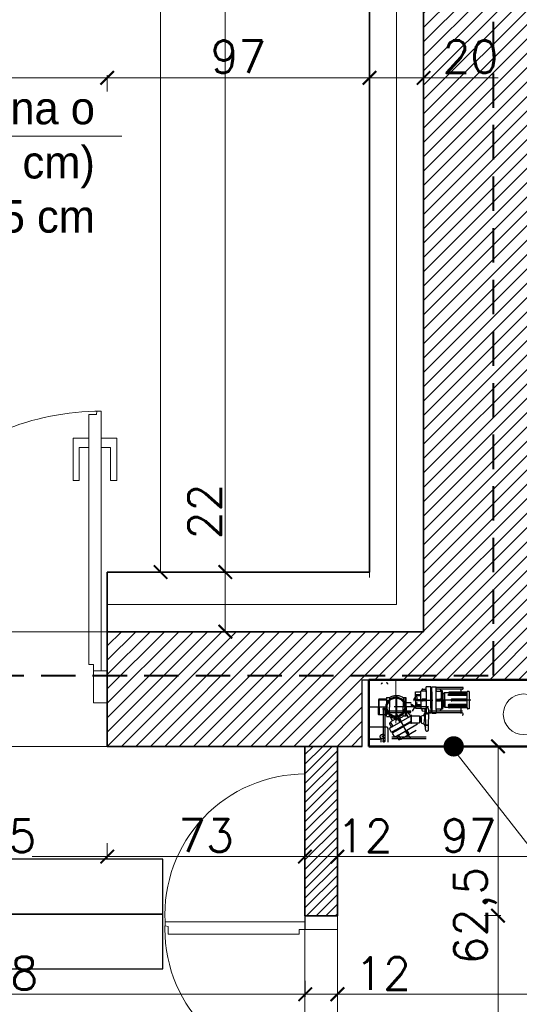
# Model space of a CAD drawing. Header units: millimetres. Extents: x -740 to 33545, y 5178 to 22494.
# Tile 184 of 256: x 10977 to 11162, y 10697 to 11060. Entities that reach past the tile are written whole.
import ezdxf
from ezdxf.lldxf.tags import DXFTag

# ---------------------------------------------------------------- set-up
doc = ezdxf.new("R2010")
doc.units = ezdxf.units.MM
doc.header["$MEASUREMENT"] = 0
doc.linetypes.add('ACAD_ISO10W100', pattern=[18, 12, -3, 0, -3])
doc.linetypes.add('DASHED', pattern=[19.05, 12.7, -6.35])
doc.layers.get('Defpoints').update_dxf_attribs({"color": 252})
for name, color, linetype, lineweight in [('_IS_POZA_ZAKRESEM', 2, 'DASHED', 40), ('A_istniejące ściany', 252, 'Continuous', 35), ('A_izolacja', 252, 'Continuous', 9), ('A_l.przerywana', 252, 'ICAD_ISO03W100', 9), ('A_okna wymieniane', 252, 'Continuous', 15), ('A_opisy', 252, 'Continuous', 15), ('A_ściany projektowane', 252, 'Continuous', 35), ('l.przekrojowa', 252, 'Continuous', 30), ('l.przerywana', 252, 'ICAD_ISO03W100', 5), ('l.wypełnien', 252, 'Continuous', 5), ('Nowe_820-G Rysunki Obrazki_Nr_pióra__23', 252, 'Continuous', 15), ('WYMIAROWA', 252, 'Continuous', 20), ('wymiarowanie', 252, 'Continuous', 9)]:
    doc.layers.add(name, color=color, linetype=linetype, lineweight=lineweight)
for name, color, linetype in [('osie', 252, 'ACAD_ISO10W100'), ('stolarka', 252, 'Continuous'), ('tabelki opis', 252, 'Continuous')]:
    doc.layers.add(name, color=color, linetype=linetype)
doc.styles.add('ROMANS', font='romans')
doc.styles.add('styl2', font='simplex.shx')
doc.linetypes.add('BATTING', pattern='A,0.00254,-2.54,[134,ltypeshp.shx,S=2.54,R=0,X=-2.54,Y=0],-5.08,[134,ltypeshp.shx,S=2.54,R=180,X=2.54,Y=0],-2.54', length=10.16254)
tags = doc.linetypes.add('ICAD_ISO03W100', pattern=[30, 12, -18]).pattern_tags.tags
tags[6:7] = [DXFTag(74, 4), DXFTag(75, 0), DXFTag(340, '0'), DXFTag(46, 1.0), DXFTag(50, 0.0), DXFTag(44, 0.0), DXFTag(45, 0.0)]
tags[4:5] = [DXFTag(74, 4), DXFTag(75, 0), DXFTag(340, '0'), DXFTag(46, 1.0), DXFTag(50, 0.0), DXFTag(44, 0.0), DXFTag(45, 0.0)]
doc.dimstyles.new('Skala 1-50', dxfattribs={"dimtxt": 12, "dimasz": 5, "dimexe": 1, "dimexo": 1, "dimgap": 1.5, "dimtad": 1, "dimdec": 1, "dimrnd": 0.5, "dimtxsty": 'styl2', "dimblk": 'ARCHTICK', "dimcen": 5, "dimadec": 0, "dimazin": 0, "dimtfac": 1, "dimtdec": 1, "dimtmove": 1, "dimatfit": 3, "dimldrblk": 'ARCHTICK', "dimfxl": 0, "dimlwd": -1, "dimlwe": -1, "dimarcsym": 0})

# ---------------------------------------------------------------- blocks, each defined once
blk = doc.blocks.new('_ArchTick')
at = {"color": 0, "linetype": 'ByBlock', "const_width": 0.15}
blk.add_lwpolyline([(-0.5, -0.5), (0.5, 0.5)], dxfattribs=at)
blk = doc.blocks.new('*D2109')
at = {"layer": 'Defpoints', "color": 0}
for p in [(11126.25, 11374.5), (11053.02, 10856.32), (11075.36, 10856.32)]:
    blk.add_point(p, dxfattribs=at)
at = {"layer": 'wymiarowanie', "color": 0}
for p, q in [((11058.02, 11374.5), (11052.02, 11374.5)), ((11053.02, 11374.5), (11053.02, 10856.32)), ((11058.02, 10856.32), (11052.02, 10856.32))]:
    blk.add_line(p, q, dxfattribs=at)
at = {"layer": 'wymiarowanie', "color": 0, "xscale": 5, "yscale": 5, "zscale": 5}
for p, rotation in [((11053.02, 11374.5), 90), ((11053.02, 10856.32), 270)]:
    blk.add_blockref('_ArchTick', p, dxfattribs=dict(at, rotation=rotation))
at = {"layer": 'wymiarowanie', "color": 0, "insert": (11045.22, 11115.41), "char_height": 12, "attachment_point": 5, "rotation": 90, "style": 'styl2'}
blk.add_mtext('518', dxfattribs=at)
blk = doc.blocks.new('*D2110')
at = {"layer": 'Defpoints', "color": 0}
for p in [(11075.36, 10856.32), (11053.02, 10834.32), (11076.79, 10834.32)]:
    blk.add_point(p, dxfattribs=at)
at = {"layer": 'wymiarowanie', "color": 0}
for p, q in [((11053.02, 10856.32), (11053.02, 10888.9)), ((11058.02, 10856.32), (11052.02, 10856.32)), ((11053.02, 10856.32), (11053.02, 10834.32)), ((11058.02, 10834.32), (11052.02, 10834.32))]:
    blk.add_line(p, q, dxfattribs=at)
at = {"layer": 'wymiarowanie', "color": 0, "xscale": 5, "yscale": 5, "zscale": 5}
for p, rotation in [((11053.02, 10856.32), 90), ((11053.02, 10834.32), 270)]:
    blk.add_blockref('_ArchTick', p, dxfattribs=dict(at, rotation=rotation))
at = {"layer": 'wymiarowanie', "color": 0, "insert": (11045.37, 10878.7), "char_height": 12, "attachment_point": 5, "rotation": 90, "style": 'styl2'}
blk.add_mtext('22', dxfattribs=at)
blk = doc.blocks.new('*D2111')
at = {"layer": 'Defpoints', "color": 0}
for p in [(11029.13, 11394.5), (11075.36, 11394.5), (11075.36, 10856.32)]:
    blk.add_point(p, dxfattribs=at)
at = {"layer": 'wymiarowanie', "color": 0}
for p, q in [((11034.13, 11394.5), (11028.13, 11394.5)), ((11029.13, 10856.32), (11029.13, 11394.5)), ((11034.13, 10856.32), (11028.13, 10856.32))]:
    blk.add_line(p, q, dxfattribs=at)
at = {"layer": 'wymiarowanie', "color": 0, "xscale": 5, "yscale": 5, "zscale": 5}
for p, rotation in [((11029.13, 11394.5), 90), ((11029.13, 10856.32), 270)]:
    blk.add_blockref('_ArchTick', p, dxfattribs=dict(at, rotation=rotation))
at = {"layer": 'wymiarowanie', "color": 0, "insert": (11021.33, 11125.41), "char_height": 12, "attachment_point": 5, "rotation": 90, "style": 'styl2'}
blk.add_mtext('538', dxfattribs=at)
blk = doc.blocks.new('*D2121')
at = {"layer": 'Defpoints', "color": 0}
for p in [(11009.41, 11038.75), (10854.47, 10856.32), (11009.41, 10856.32)]:
    blk.add_point(p, dxfattribs=at)
at = {"layer": 'wymiarowanie', "color": 0}
for p, q in [((10854.47, 11033.75), (10854.47, 11039.75)), ((10854.47, 11038.75), (11009.41, 11038.75)), ((11009.41, 11033.75), (11009.41, 11039.75))]:
    blk.add_line(p, q, dxfattribs=at)
at = {"layer": 'wymiarowanie', "color": 0, "xscale": 5, "yscale": 5, "zscale": 5, "rotation": 180}
blk.add_blockref('_ArchTick', (10854.47, 11038.75), dxfattribs=at)
at = {"layer": 'wymiarowanie', "color": 0, "xscale": 5, "yscale": 5, "zscale": 5}
blk.add_blockref('_ArchTick', (11009.41, 11038.75), dxfattribs=at)
at = {"layer": 'wymiarowanie', "color": 0, "insert": (10931.94, 11046.4), "char_height": 12, "attachment_point": 5, "style": 'styl2'}
blk.add_mtext('155', dxfattribs=at)
blk = doc.blocks.new('*D2122')
at = {"layer": 'Defpoints', "color": 0}
for p in [(11106.25, 11038.75), (11009.41, 10856.32), (11106.25, 10856.32)]:
    blk.add_point(p, dxfattribs=at)
at = {"layer": 'wymiarowanie', "color": 0}
for p, q in [((11009.41, 11033.75), (11009.41, 11039.75)), ((11009.41, 11038.75), (11106.25, 11038.75)), ((11106.25, 11033.75), (11106.25, 11039.75))]:
    blk.add_line(p, q, dxfattribs=at)
at = {"layer": 'wymiarowanie', "color": 0, "xscale": 5, "yscale": 5, "zscale": 5, "rotation": 180}
blk.add_blockref('_ArchTick', (11009.41, 11038.75), dxfattribs=at)
at = {"layer": 'wymiarowanie', "color": 0, "xscale": 5, "yscale": 5, "zscale": 5}
blk.add_blockref('_ArchTick', (11106.25, 11038.75), dxfattribs=at)
at = {"layer": 'wymiarowanie', "color": 0, "insert": (11057.83, 11046.55), "char_height": 12, "attachment_point": 5, "style": 'styl2'}
blk.add_mtext('97', dxfattribs=at)
blk = doc.blocks.new('*D2123')
at = {"layer": 'Defpoints', "color": 0}
for p in [(11126.25, 11038.75), (11126.25, 11020.89), (11106.25, 10856.32)]:
    blk.add_point(p, dxfattribs=at)
at = {"layer": 'wymiarowanie', "color": 0}
for p, q in [((11106.25, 11033.75), (11106.25, 11039.75)), ((11106.25, 11038.75), (11126.25, 11038.75)), ((11126.25, 11033.75), (11126.25, 11039.75)), ((11126.25, 11038.75), (11153.77, 11038.75))]:
    blk.add_line(p, q, dxfattribs=at)
at = {"layer": 'wymiarowanie', "color": 0, "xscale": 5, "yscale": 5, "zscale": 5, "rotation": 180}
blk.add_blockref('_ArchTick', (11106.25, 11038.75), dxfattribs=at)
at = {"layer": 'wymiarowanie', "color": 0, "xscale": 5, "yscale": 5, "zscale": 5}
blk.add_blockref('_ArchTick', (11126.25, 11038.75), dxfattribs=at)
at = {"layer": 'wymiarowanie', "color": 0, "insert": (11143.54, 11046.55), "char_height": 12, "attachment_point": 5, "style": 'styl2'}
blk.add_mtext('20', dxfattribs=at)
blk = doc.blocks.new('*D2240')
at = {"layer": 'Defpoints', "color": 0}
for p in [(10854.47, 10724.01), (11082.53, 10714.16), (11082.53, 10700.5)]:
    blk.add_point(p, dxfattribs=at)
at = {"layer": 'wymiarowanie', "color": 0}
for p, q in [((10854.47, 10705.5), (10854.47, 10699.5)), ((11082.53, 10705.5), (11082.53, 10699.5)), ((10854.47, 10700.5), (11082.53, 10700.5))]:
    blk.add_line(p, q, dxfattribs=at)
at = {"layer": 'wymiarowanie', "color": 0, "xscale": 5, "yscale": 5, "zscale": 5, "rotation": 180}
blk.add_blockref('_ArchTick', (10854.47, 10700.5), dxfattribs=at)
at = {"layer": 'wymiarowanie', "color": 0, "xscale": 5, "yscale": 5, "zscale": 5}
blk.add_blockref('_ArchTick', (11082.53, 10700.5), dxfattribs=at)
at = {"layer": 'wymiarowanie', "color": 0, "insert": (10968.5, 10708.3), "char_height": 12, "attachment_point": 5, "style": 'styl2'}
blk.add_mtext('228', dxfattribs=at)
blk = doc.blocks.new('*D2241')
at = {"layer": 'Defpoints', "color": 0}
for p in [(11094.39, 10718.05), (11082.53, 10714.16), (11094.39, 10700.5)]:
    blk.add_point(p, dxfattribs=at)
at = {"layer": 'wymiarowanie', "color": 0}
for p, q in [((11082.53, 10705.5), (11082.53, 10699.5)), ((11094.39, 10705.5), (11094.39, 10699.5)), ((11082.53, 10700.5), (11094.39, 10700.5)), ((11094.39, 10700.5), (11120.52, 10700.5))]:
    blk.add_line(p, q, dxfattribs=at)
at = {"layer": 'wymiarowanie', "color": 0, "xscale": 5, "yscale": 5, "zscale": 5, "rotation": 180}
blk.add_blockref('_ArchTick', (11082.53, 10700.5), dxfattribs=at)
at = {"layer": 'wymiarowanie', "color": 0, "xscale": 5, "yscale": 5, "zscale": 5}
blk.add_blockref('_ArchTick', (11094.39, 10700.5), dxfattribs=at)
at = {"layer": 'wymiarowanie', "color": 0, "insert": (11111.26, 10708.15), "char_height": 12, "attachment_point": 5, "style": 'styl2'}
blk.add_mtext('12', dxfattribs=at)
blk = doc.blocks.new('*D2601')
at = {"layer": 'Defpoints', "color": 0}
for p in [(10854.47, 10791.99), (11009.41, 10791.99), (11009.41, 10751.3)]:
    blk.add_point(p, dxfattribs=at)
at = {"layer": 'wymiarowanie', "color": 0}
for p, q in [((10854.47, 10756.3), (10854.47, 10750.3)), ((11009.41, 10756.3), (11009.41, 10750.3)), ((10854.47, 10751.3), (10954.01, 10751.3)), ((11009.41, 10751.3), (10981.65, 10751.3))]:
    blk.add_line(p, q, dxfattribs=at)
at = {"layer": 'wymiarowanie', "color": 0, "xscale": 5, "yscale": 5, "zscale": 5, "rotation": 180}
blk.add_blockref('_ArchTick', (10854.47, 10751.3), dxfattribs=at)
at = {"layer": 'wymiarowanie', "color": 0, "xscale": 5, "yscale": 5, "zscale": 5}
blk.add_blockref('_ArchTick', (11009.41, 10751.3), dxfattribs=at)
at = {"layer": 'wymiarowanie', "color": 0, "insert": (10967.83, 10758.95), "char_height": 12, "attachment_point": 5, "style": 'styl2'}
blk.add_mtext('155', dxfattribs=at)
blk = doc.blocks.new('*D2602')
at = {"layer": 'Defpoints', "color": 0}
for p in [(11009.41, 10791.99), (11082.39, 10791.99), (11082.39, 10751.3)]:
    blk.add_point(p, dxfattribs=at)
at = {"layer": 'wymiarowanie', "color": 0}
for p, q in [((11009.41, 10756.3), (11009.41, 10750.3)), ((11082.39, 10756.3), (11082.39, 10750.3)), ((11009.41, 10751.3), (11082.39, 10751.3))]:
    blk.add_line(p, q, dxfattribs=at)
at = {"layer": 'wymiarowanie', "color": 0, "xscale": 5, "yscale": 5, "zscale": 5, "rotation": 180}
blk.add_blockref('_ArchTick', (11009.41, 10751.3), dxfattribs=at)
at = {"layer": 'wymiarowanie', "color": 0, "xscale": 5, "yscale": 5, "zscale": 5}
blk.add_blockref('_ArchTick', (11082.39, 10751.3), dxfattribs=at)
at = {"layer": 'wymiarowanie', "color": 0, "insert": (11045.9, 10759.1), "char_height": 12, "attachment_point": 5, "style": 'styl2'}
blk.add_mtext('73', dxfattribs=at)
blk = doc.blocks.new('*D2603')
at = {"layer": 'Defpoints', "color": 0}
for p in [(11082.39, 10791.99), (11094.39, 10791.99), (11094.39, 10751.3)]:
    blk.add_point(p, dxfattribs=at)
at = {"layer": 'wymiarowanie', "color": 0}
for p, q in [((11082.39, 10756.3), (11082.39, 10750.3)), ((11094.39, 10756.3), (11094.39, 10750.3)), ((11082.39, 10751.3), (11094.39, 10751.3))]:
    blk.add_line(p, q, dxfattribs=at)
at = {"layer": 'wymiarowanie', "color": 0, "xscale": 5, "yscale": 5, "zscale": 5, "rotation": 180}
blk.add_blockref('_ArchTick', (11082.39, 10751.3), dxfattribs=at)
at = {"layer": 'wymiarowanie', "color": 0, "xscale": 5, "yscale": 5, "zscale": 5}
blk.add_blockref('_ArchTick', (11094.39, 10751.3), dxfattribs=at)
at = {"layer": 'wymiarowanie', "color": 0, "insert": (11104.51, 10758.95), "char_height": 12, "attachment_point": 5, "style": 'styl2'}
blk.add_mtext('12', dxfattribs=at)
blk = doc.blocks.new('*D2604')
at = {"layer": 'Defpoints', "color": 0}
for p in [(11094.39, 10791.99), (11191.45, 10791.99), (11191.45, 10751.3)]:
    blk.add_point(p, dxfattribs=at)
at = {"layer": 'wymiarowanie', "color": 0}
for p, q in [((11094.39, 10756.3), (11094.39, 10750.3)), ((11191.45, 10756.3), (11191.45, 10750.3)), ((11094.39, 10751.3), (11191.45, 10751.3))]:
    blk.add_line(p, q, dxfattribs=at)
at = {"layer": 'wymiarowanie', "color": 0, "xscale": 5, "yscale": 5, "zscale": 5, "rotation": 180}
blk.add_blockref('_ArchTick', (11094.39, 10751.3), dxfattribs=at)
at = {"layer": 'wymiarowanie', "color": 0, "xscale": 5, "yscale": 5, "zscale": 5}
blk.add_blockref('_ArchTick', (11191.45, 10751.3), dxfattribs=at)
at = {"layer": 'wymiarowanie', "color": 0, "insert": (11142.92, 10759.1), "char_height": 12, "attachment_point": 5, "style": 'styl2'}
blk.add_mtext('97', dxfattribs=at)
blk = doc.blocks.new('*D2607')
at = {"layer": 'Defpoints', "color": 0}
for p in [(11094.39, 10718.05), (11401.42, 10718.05), (11401.42, 10700.5)]:
    blk.add_point(p, dxfattribs=at)
at = {"layer": 'wymiarowanie', "color": 0}
for p, q in [((11094.39, 10705.5), (11094.39, 10699.5)), ((11401.42, 10705.5), (11401.42, 10699.5)), ((11094.39, 10700.5), (11401.42, 10700.5))]:
    blk.add_line(p, q, dxfattribs=at)
at = {"layer": 'wymiarowanie', "color": 0, "xscale": 5, "yscale": 5, "zscale": 5, "rotation": 180}
blk.add_blockref('_ArchTick', (11094.39, 10700.5), dxfattribs=at)
at = {"layer": 'wymiarowanie', "color": 0, "xscale": 5, "yscale": 5, "zscale": 5}
blk.add_blockref('_ArchTick', (11401.42, 10700.5), dxfattribs=at)
at = {"layer": 'wymiarowanie', "color": 0, "insert": (11247.9, 10708.3), "char_height": 12, "attachment_point": 5, "style": 'styl2'}
blk.add_mtext('307', dxfattribs=at)
blk = doc.blocks.new('*D2835')
at = {"layer": 'Defpoints', "color": 0}
for p in [(11094.39, 10729.52), (11153.71, 10729.52), (11094.39, 10574.52)]:
    blk.add_point(p, dxfattribs=at)
at = {"layer": 'wymiarowanie', "color": 0}
for p, q in [((11148.71, 10729.52), (11154.71, 10729.52)), ((11153.71, 10574.52), (11153.71, 10729.52)), ((11148.71, 10574.52), (11154.71, 10574.52))]:
    blk.add_line(p, q, dxfattribs=at)
at = {"layer": 'wymiarowanie', "color": 0, "xscale": 5, "yscale": 5, "zscale": 5}
for p, rotation in [((11153.71, 10729.52), 90), ((11153.71, 10574.52), 270)]:
    blk.add_blockref('_ArchTick', p, dxfattribs=dict(at, rotation=rotation))
at = {"layer": 'wymiarowanie', "color": 0, "insert": (11146.06, 10652.02), "char_height": 12, "attachment_point": 5, "rotation": 90, "style": 'styl2'}
blk.add_mtext('155', dxfattribs=at)
blk = doc.blocks.new('*D2836')
at = {"layer": 'Defpoints', "color": 0}
for p in [(11132.12, 10791.99), (11153.71, 10791.99), (11094.39, 10729.52)]:
    blk.add_point(p, dxfattribs=at)
at = {"layer": 'wymiarowanie', "color": 0}
for p, q in [((11148.71, 10791.99), (11154.71, 10791.99)), ((11153.71, 10729.52), (11153.71, 10791.99)), ((11148.71, 10729.52), (11154.71, 10729.52))]:
    blk.add_line(p, q, dxfattribs=at)
at = {"layer": 'wymiarowanie', "color": 0, "xscale": 5, "yscale": 5, "zscale": 5}
for p, rotation in [((11153.71, 10791.99), 90), ((11153.71, 10729.52), 270)]:
    blk.add_blockref('_ArchTick', p, dxfattribs=dict(at, rotation=rotation))
at = {"layer": 'wymiarowanie', "color": 0, "insert": (11145.37, 10729.52), "char_height": 12, "attachment_point": 5, "rotation": 90, "style": 'styl2'}
blk.add_mtext('62,5', dxfattribs=at)

msp = doc.modelspace()

# ---------------------------------------------------------------- hatches: boundary and pattern name
at = {"layer": 'l.wypełnien'}
h = msp.add_hatch(dxfattribs=at)
h.set_pattern_fill('ANSI31', color=256, scale=30, style=0)
h.paths.add_polyline_path([(11009.41, 10808.08), (11009.41, 10791.99), (11103.57, 10791.99), (11103.57, 10816.54), (11178.57, 10816.54), (11178.57, 10791.99), (11191.45, 10791.99), (11191.45, 10834.32), (11169.43, 10834.32), (11169.43, 11134.32), (11169.43, 11331.32), (11249.87, 11331.32), (11249.87, 11346.56), (11249.87, 11358.41), (11249.87, 11374.5), (11169.43, 11374.5), (11126.25, 11374.5), (11126.25, 11134.32), (11126.25, 10834.32), (11009.41, 10834.32), (11009.41, 10819.93)])
h.paths.add_polyline_path([(11404.81, 11374.5), (11404.81, 11331.32), (11602.93, 11331.32), (11602.93, 11374.5)])
h.paths.add_polyline_path([(10316.23, 10791.99), (10406.43, 10791.99), (10425.43, 10791.99), (10444.43, 10791.99), (10463.43, 10791.99), (10488.71, 10791.99), (10488.71, 10808.08), (10488.71, 10819.93), (10488.71, 10834.32), (10316.23, 10834.32)])
h.paths.add_polyline_path([(10717.86, 10791.99), (10854.47, 10791.99), (10854.47, 10834.32), (10717.86, 10834.32)])
h.paths.add_polyline_path([(10643.65, 10834.32), (10643.65, 10819.93), (10643.65, 10808.08), (10643.65, 10791.99), (10717.86, 10791.99), (10717.86, 10834.32)])
h.paths.add_polyline_path([(11757.87, 11374.5), (11757.87, 11331.32), (11799.42, 11331.32), (11799.42, 11374.5)])
h.paths.add_polyline_path([(10280.43, 10834.32), (10280.43, 10791.99), (10316.23, 10791.99), (10316.23, 10834.32)])
h = msp.add_hatch(dxfattribs=at)
h.set_pattern_fill('ANSI31', color=256, scale=20, style=0)
h.paths.add_polyline_path([(10646.19, 10552.52), (10646.19, 10564.52), (10842.47, 10564.52), (10842.47, 10574.52), (10854.47, 10574.52), (10854.47, 10564.52), (11082.39, 10564.52), (11082.53, 10574.58), (11094.39, 10574.58), (11094.39, 10552.52), (10854.92, 10552.52)])
h.paths.add_polyline_path([(10842.47, 10676.52), (10854.47, 10676.52), (10854.47, 10791.99), (10842.47, 10791.99)])
h.paths.add_polyline_path([(10670.47, 10696.99), (10682.47, 10696.99), (10682.47, 10791.99), (10670.47, 10791.99)])
h.paths.add_polyline_path([(11082.39, 10729.46), (11094.39, 10729.46), (11094.39, 10791.99), (11082.39, 10791.99)])

# ---------------------------------------------------------------- linework, layer by layer
at = {"layer": '_IS_POZA_ZAKRESEM'}
for p, q in [((11152.06, 10818.16), (11152.06, 11352.17)), ((9899.13, 10818.16), (11152.06, 10818.16))]:
    msp.add_line(p, q, dxfattribs=at)
at = {"layer": 'A_istniejące ściany'}
for points in [[(11126.25, 11134.32), (11126.25, 10834.32)], [(11126.25, 10834.32), (11009.41, 10834.32)], [(11009.41, 10834.32), (11009.41, 10791.99)], [(11009.41, 10834.32), (11009.41, 10819.93)], [(11009.41, 10791.99), (11103.57, 10791.99)], [(11103.57, 10791.99), (11009.41, 10791.99)]]:
    msp.add_lwpolyline(points, dxfattribs=at)
at = {"layer": 'A_izolacja', "lineweight": 35}
msp.add_line((11009.41, 10834.32), (11009.41, 10856.32), dxfattribs=at)
at = {"layer": 'A_izolacja', "linetype": 'BATTING', "ltscale": 0.1}
msp.add_lwpolyline([(11116.25, 11134.32), (11116.25, 10844.32), (11009.41, 10844.32)], dxfattribs=at)
at = {"layer": 'A_izolacja', "lineweight": 35}
for points in [[(11106.25, 11134.32), (11106.25, 10856.32), (11009.41, 10856.32)], [(11009.41, 10856.32), (11106.25, 10856.32)]]:
    msp.add_lwpolyline(points, dxfattribs=at)
at = {"layer": 'A_l.przerywana', "ltscale": 0.3}
for p, q in [((11082.39, 10729.52), (11082.39, 10574.52)), ((11094.39, 10729.52), (11094.39, 10574.52))]:
    msp.add_line(p, q, dxfattribs=at)
for points in [[(10854.47, 10834.32), (11009.41, 10834.32)], [(11009.41, 10791.99), (10854.47, 10791.99)], [(11009.41, 10791.99), (10854.47, 10791.99)]]:
    msp.add_lwpolyline(points, dxfattribs=at)
at = {"layer": 'A_okna wymieniane', "lineweight": 9}
msp.add_lwpolyline([(11004.33, 10819.93), (11007.12, 10819.93), (11007.12, 10915.7), (11005.61, 10915.69), (11005.43, 10914.54), (11002.59, 10914.54), (11002.59, 10822.23), (11004.33, 10822.23), (11004.33, 10819.93)], dxfattribs=at)
at = {"layer": 'A_okna wymieniane'}
for points in [[(11002.59, 10905.78), (10996.79, 10905.78), (10996.79, 10890.12), (10999.11, 10890.12), (10999.11, 10902.3), (11002.59, 10902.3)], [(11007.12, 10905.78), (11012.92, 10905.78), (11012.92, 10890.12), (11010.6, 10890.12), (11010.6, 10902.3), (11007.12, 10902.3)]]:
    msp.add_lwpolyline(points, dxfattribs=at)
at = {"layer": 'A_okna wymieniane', "linetype": 'Continuous', "lineweight": 15}
for points in [[(11009.41, 10819.93), (11004.33, 10819.93)], [(11004.33, 10819.93), (11004.33, 10808.08)], [(11004.33, 10808.08), (11009.41, 10808.08)]]:
    msp.add_lwpolyline(points, dxfattribs=at)
at = {"layer": 'A_okna wymieniane', "linetype": 'ICAD_ISO03W100', "lineweight": 13, "ltscale": 0.3}
msp.add_arc((11007.12, 10819.93), 95.77, 89.9469, 179.9997, dxfattribs=at)
at = {"layer": 'A_opisy'}
msp.add_line((11136.41, 10791.99), (11182.6, 10732.79), dxfattribs=at)
at = {"layer": 'A_opisy', "const_width": 3.75}
msp.add_lwpolyline([(11139.23, 10791.99, 1), (11135.48, 10791.99, 1)], format="xyb", close=True, dxfattribs=at)
at = {"layer": 'A_ściany projektowane'}
for p, q in [((11082.39, 10791.99), (11082.39, 10729.46)), ((11094.39, 10791.99), (11094.39, 10729.46)), ((11082.39, 10729.46), (11094.39, 10729.46))]:
    msp.add_line(p, q, dxfattribs=at)
at = {"layer": 'l.przekrojowa'}
for p, q in [((11103.57, 10791.99), (11103.57, 10816.54)), ((11103.57, 10816.54), (11178.57, 10816.54))]:
    msp.add_line(p, q, dxfattribs=at)
at = {"layer": 'l.przerywana', "ltscale": 0.3}
for centre, start, end in [((11082.53, 10730.01), 90.0007, 183.0821), ((11082.53, 10724.44), 176.9179, 269.9993)]:
    msp.add_arc(centre, 51.8, start, end, dxfattribs=at)
at = {"layer": 'Nowe_820-G Rysunki Obrazki_Nr_pióra__23', "linetype": 'Continuous', "lineweight": 15}
for points in [[(11009.41, 10808.08), (11009.41, 10819.93)], [(11009.41, 10808.08), (11009.41, 10819.93)], [(11004.33, 10812.31), (11004.33, 10814.85)], [(11082.53, 10729.52), (11082.53, 10724.44)], [(11094.39, 10724.44), (11094.39, 10729.52)], [(11082.53, 10724.44), (11094.39, 10724.44)], [(11090.15, 10724.44), (11087.61, 10724.44)]]:
    msp.add_lwpolyline(points, dxfattribs=at)
at = {"layer": 'osie', "linetype": 'DASHED'}
for p, q in [((11125.52, 10812.39), (11125.52, 10812.71)), ((11125.91, 10813.11), (11127.17, 10813.15)), ((11128.87, 10813.99), (11127.17, 10813.99)), ((11127.17, 10812.59), (11127.17, 10813.99)), ((11127.17, 10812.59), (11127.17, 10804.19)), ((11128.87, 10812.39), (11128.87, 10813.99)), ((11129.23, 10813.99), (11130.93, 10813.99)), ((11129.23, 10812.09), (11129.23, 10813.99)), ((11130.93, 10805.59), (11130.93, 10813.99)), ((11140.59, 10813.74), (11130.93, 10813.74)), ((11132.19, 10813.11), (11130.93, 10813.15)), ((11140.59, 10813.14), (11130.93, 10813.14)), ((11132.58, 10812.39), (11132.58, 10812.71)), ((11140.14, 10811.94), (11140.14, 10813.14)), ((11109.76, 10809.37), (11109.56, 10809.17)), ((11109.56, 10809.17), (11112.56, 10809.18)), ((11109.56, 10809.17), (11109.58, 10806.48)), ((11112.56, 10809.38), (11109.76, 10809.37)), ((11109.76, 10809.37), (11109.79, 10803.58)), ((11112.55, 10809.98), (11113.66, 10809.99)), ((11112.55, 10809.98), (11112.57, 10806.49)), ((11112.56, 10808.96), (11113.67, 10808.96)), ((11113.66, 10809.99), (11113.68, 10806.49)), ((11116.18, 10810.69), (11116.18, 10801.51)), ((11118.7, 10809.95), (11118.72, 10806.52)), ((11119.76, 10809.95), (11118.7, 10809.95)), ((11119.42, 10806.52), (11119.41, 10809.95)), ((11119.78, 10806.52), (11119.76, 10809.95)), ((11122.66, 10809.19), (11123.51, 10810.66)), ((11123.81, 10809.75), (11123.22, 10808.64)), ((11123.27, 10809.09), (11123.27, 10812.07)), ((11123.27, 10812.07), (11125.27, 10812.07)), ((11123.27, 10811.17), (11125.27, 10811.17)), ((11123.27, 10810.75), (11125.27, 10810.75)), ((11123.27, 10809.31), (11125.27, 10809.31)), ((11123.27, 10809.09), (11123.27, 10806.11)), ((11123.39, 10810.44), (11123.66, 10810.28)), ((11124.49, 10809.09), (11129.64, 10809.09)), ((11125.27, 10809.09), (11125.27, 10812.39)), ((11125.27, 10809.09), (11125.27, 10812.39)), ((11126.97, 10812.39), (11125.27, 10812.39)), ((11125.27, 10811.92), (11125.27, 10812.07)), ((11125.27, 10809.09), (11125.27, 10806.11)), ((11125.27, 10809.09), (11125.27, 10805.79)), ((11127.17, 10809.39), (11125.82, 10809.39)), ((11143.62, 10809.09), (11128.47, 10809.09)), ((11128.87, 10806.12), (11128.87, 10812.39)), ((11128.87, 10812.09), (11129.05, 10811.39)), ((11129.23, 10812.09), (11129.05, 10811.39)), ((11129.05, 10811.39), (11129.05, 10806.79)), ((11129.05, 10806.79), (11129.05, 10811.39)), ((11129.23, 10812.07), (11129.23, 10805.79)), ((11130.93, 10809.39), (11132.26, 10809.39)), ((11131.13, 10812.39), (11132.83, 10812.39)), ((11133.18, 10812.44), (11132.83, 10812.44)), ((11132.83, 10809.09), (11132.83, 10812.44)), ((11132.83, 10809.09), (11132.83, 10812.39)), ((11132.83, 10811.92), (11132.83, 10812.07)), ((11132.83, 10809.09), (11132.83, 10812.07)), ((11132.83, 10809.09), (11132.83, 10806.11)), ((11132.83, 10809.09), (11132.83, 10805.74)), ((11132.83, 10809.09), (11132.83, 10805.79)), ((11133.18, 10809.09), (11133.18, 10812.44)), ((11133.73, 10811.37), (11133.18, 10811.37)), ((11133.18, 10809.09), (11133.18, 10805.74)), ((11134.13, 10811.74), (11133.73, 10811.74)), ((11133.73, 10811.74), (11133.73, 10809.09)), ((11133.73, 10806.44), (11133.73, 10809.09)), ((11135.42, 10811.79), (11134.13, 10811.79)), ((11134.13, 10809.09), (11134.13, 10811.79)), ((11134.13, 10809.09), (11134.13, 10811.74)), ((11134.13, 10809.09), (11134.13, 10806.39)), ((11134.13, 10809.09), (11134.13, 10806.44)), ((11142.33, 10811.64), (11135.34, 10811.64)), ((11142.33, 10811.94), (11135.73, 10811.94)), ((11142.33, 10811.23), (11135.73, 10811.23)), ((11142.33, 10810.76), (11135.73, 10810.76)), ((11142.33, 10809.42), (11136.66, 10809.42)), ((11142.33, 10806.39), (11142.33, 10812.09)), ((11143.03, 10812.29), (11142.53, 10812.29)), ((11143.03, 10812.29), (11143.03, 10805.89)), ((11112.57, 10806.49), (11106.07, 10806.49)), ((11128.1, 10806.53), (11109.58, 10806.53)), ((11109.59, 10803.78), (11109.58, 10806.48)), ((11111.27, 10805.79), (11111.27, 10793.89)), ((11111.87, 10805.79), (11111.87, 10793.89)), ((11112.57, 10803.19), (11112.57, 10806.49)), ((11113.69, 10803), (11113.68, 10806.49)), ((11118.65, 10805.45), (11118.72, 10805.32)), ((11118.73, 10803.09), (11118.72, 10806.52)), ((11119.42, 10806.52), (11119.44, 10803.09)), ((11119.77, 10808.19), (11121.58, 10808.19)), ((11119.78, 10806.52), (11119.79, 10803.1)), ((11121.43, 10807.7), (11121.71, 10807.54)), ((11121.53, 10807.23), (11122.92, 10806.43)), ((11121.71, 10807.54), (11123.1, 10806.74)), ((11122.92, 10806.43), (11122.07, 10804.96)), ((11123.1, 10806.74), (11123.95, 10808.21)), ((11123.27, 10808.88), (11125.27, 10808.88)), ((11123.27, 10807.44), (11125.27, 10807.44)), ((11123.27, 10807.02), (11125.27, 10807.02)), ((11123.27, 10806.11), (11125.27, 10806.11)), ((11125.27, 10806.26), (11125.27, 10806.11)), ((11126.97, 10805.79), (11125.27, 10805.79)), ((11125.52, 10805.79), (11125.52, 10805.48)), ((11127.17, 10808.79), (11125.84, 10808.8)), ((11126.89, 10801.97), (11126.87, 10805.64)), ((11128.08, 10805.69), (11128.1, 10801.98)), ((11128.87, 10806.09), (11129.05, 10806.79)), ((11128.87, 10806.12), (11128.87, 10805.79)), ((11128.87, 10805.79), (11128.87, 10804.19)), ((11129.23, 10806.09), (11129.05, 10806.79)), ((11129.23, 10805.79), (11129.23, 10804.19)), ((11130.93, 10808.79), (11132.28, 10808.8)), ((11130.93, 10805.59), (11130.93, 10804.19)), ((11131.13, 10805.79), (11132.83, 10805.79)), ((11132.58, 10805.79), (11132.58, 10805.48)), ((11132.83, 10806.26), (11132.83, 10806.11)), ((11133.18, 10805.74), (11132.83, 10805.74)), ((11133.73, 10806.81), (11133.18, 10806.81)), ((11134.13, 10806.44), (11133.73, 10806.44)), ((11135.42, 10806.39), (11134.13, 10806.39)), ((11142.33, 10806.54), (11135.34, 10806.54)), ((11142.33, 10807.43), (11135.73, 10807.43)), ((11142.33, 10806.96), (11135.73, 10806.96)), ((11142.33, 10806.24), (11135.73, 10806.24)), ((11142.33, 10808.77), (11136.66, 10808.77)), ((11140.14, 10804.14), (11140.14, 10806.24)), ((11142.33, 10806.39), (11142.33, 10806.09)), ((11143.03, 10805.89), (11142.53, 10805.89)), ((11109.59, 10803.78), (11112.58, 10803.8)), ((11109.79, 10803.58), (11109.59, 10803.78)), ((11112.58, 10803.6), (11109.79, 10803.58)), ((11140.59, 10804.94), (11111.87, 10804.94)), ((11140.59, 10804.34), (11111.87, 10804.34)), ((11112.58, 10804.02), (11113.69, 10804.03)), ((11112.58, 10803), (11113.69, 10803)), ((11116.2, 10802.32), (11114.02, 10801.07)), ((11114.8, 10799.32), (11122.07, 10803.52)), ((11116.18, 10803.93), (11118.77, 10799.44)), ((11117.57, 10800.92), (11116.89, 10802.09)), ((11118.09, 10801.22), (11117.42, 10802.37)), ((11119.79, 10803.1), (11118.73, 10803.09)), ((11119.33, 10804.13), (11119.46, 10804.21)), ((11119.43, 10804.19), (11119.73, 10804.37)), ((11120.58, 10802.89), (11119.73, 10804.37)), ((11119.78, 10804.86), (11121.6, 10804.87)), ((11119.86, 10804.15), (11120.13, 10804.31)), ((11120.67, 10804.17), (11121.34, 10803.1)), ((11121.58, 10800.28), (11121.59, 10801.95)), ((11121.59, 10801.95), (11121.58, 10800.64)), ((11121.6, 10803.61), (11121.59, 10801.95)), ((11121.59, 10801.95), (11121.6, 10803.26)), ((11121.6, 10803.26), (11124.67, 10803.24)), ((11124.67, 10803.24), (11124.66, 10800.62)), ((11124.66, 10802.62), (11125.31, 10802.62)), ((11125.3, 10803.17), (11126.5, 10803.67)), ((11125.31, 10801.97), (11125.3, 10803.17)), ((11125.31, 10801.93), (11125.3, 10800.72)), ((11125.31, 10802.62), (11125.31, 10801.97)), ((11125.31, 10801.28), (11125.31, 10801.93)), ((11125.91, 10805.08), (11127.17, 10805.04)), ((11126.5, 10803.67), (11126.88, 10804.93)), ((11126.5, 10803.67), (11126.51, 10801.97)), ((11126.5, 10800.23), (11126.51, 10801.93)), ((11126.89, 10801.92), (11126.87, 10798.26)), ((11128.87, 10804.19), (11127.17, 10804.19)), ((11128.08, 10798.21), (11128.1, 10801.92)), ((11129.23, 10804.19), (11130.93, 10804.19)), ((11132.19, 10805.08), (11130.93, 10805.04)), ((11112.57, 10799.09), (11106.07, 10799.09)), ((11113.07, 10798.59), (11113.07, 10793.59)), ((11114.8, 10799.32), (11113.58, 10798.62)), ((11114.43, 10797.15), (11113.58, 10798.62)), ((11113.72, 10800.16), (11114.31, 10799.04)), ((11114.14, 10800.85), (11113.87, 10800.69)), ((11114.87, 10799.59), (11114.02, 10801.07)), ((11115.72, 10798.89), (11115.68, 10798.89)), ((11121.25, 10801.09), (11115.82, 10797.95)), ((11121.43, 10800.77), (11116, 10797.64)), ((11116.08, 10798.1), (11116.78, 10798.29)), ((11116.26, 10797.79), (11116.78, 10798.29)), ((11116.68, 10796.06), (11123.95, 10800.26)), ((11120.76, 10800.59), (11116.78, 10798.29)), ((11120.76, 10800.59), (11116.78, 10798.29)), ((11121.36, 10794.96), (11118.77, 10799.44)), ((11121.28, 10801.1), (11120.76, 10800.59)), ((11121.46, 10800.79), (11120.76, 10800.59)), ((11121.25, 10801.09), (11121.53, 10801.25)), ((11121.58, 10800.64), (11124.66, 10800.62)), ((11124.66, 10801.28), (11125.31, 10801.28)), ((11125.3, 10800.72), (11126.5, 10800.23)), ((11126.5, 10800.23), (11126.88, 10798.96)), ((11106.07, 10794.59), (11110.07, 10794.59)), ((11110.57, 10794.59), (11106.07, 10794.59)), ((11110.57, 10793.59), (11110.57, 10794.59)), ((11111.32, 10795.59), (11110.82, 10795.59)), ((11111.32, 10795.59), (11110.82, 10795.59)), ((11110.84, 10796.56), (11110.88, 10796.37)), ((11111.07, 10795.34), (11111.07, 10795.84)), ((11111.07, 10795.34), (11111.07, 10795.84)), ((11111.25, 10794.81), (11111.3, 10794.62)), ((11127.17, 10795.34), (11111.87, 10795.34)), ((11127.17, 10794.74), (11111.87, 10794.74)), ((11115.82, 10797.95), (11114.43, 10797.15)), ((11116, 10797.64), (11114.61, 10796.84)), ((11114.61, 10796.84), (11115.46, 10795.36)), ((11116.68, 10796.06), (11115.46, 10795.36)), ((11116.86, 10794.71), (11116.19, 10795.79)), ((11116.76, 10797.08), (11116.75, 10797.05)), ((11116.95, 10795.99), (11117.8, 10794.52)), ((11117.67, 10794.74), (11117.4, 10794.58)), ((11123.51, 10797.82), (11117.8, 10794.52)), ((11119.45, 10797.66), (11120.12, 10796.49)), ((11119.97, 10797.96), (11120.63, 10796.81)), ((11111.82, 10793.89), (11111.32, 10793.89)), ((11111.57, 10793.64), (11111.57, 10794.14))]:
    msp.add_line(p, q, dxfattribs=at)
for centre, radius in [((11111.57, 10805.79), 0.3), ((11111.07, 10795.59), 0.85), ((11111.57, 10793.89), 0.325), ((11111.57, 10793.89), 0.3)]:
    msp.add_circle(centre, radius, dxfattribs=at)
for centre, radius, start, end in [((11111.07, 10814.89), 0.5, 90, 180), ((11112.57, 10814.89), 0.5, 0, 90), ((11125.92, 10812.71), 0.4, 92, 179.7276), ((11126.97, 10812.59), 0.2, 270, 0), ((11131.13, 10812.59), 0.2, 180, 270), ((11132.18, 10812.71), 0.4, 0.2724, 88), ((11140.59, 10813.44), 0.3, 270, 90), ((11116.2, 10806.11), 4.58, 56.8666, 123.6636), ((11122.84, 10809.09), 0.2, 150, 240), ((11123.46, 10809.94), 0.4, 332, 59.7276), ((11125.82, 10809.1), 0.298, 89.6478, 274.8086), ((11132.28, 10809.09), 0.298, 269.6478, 94.8086), ((11135.73, 10811.54), 0.4, 90, 165.5225), ((11136.66, 10809.09), 0.327, 90, 270), ((11142.53, 10812.09), 0.2, 90, 180), ((11125.92, 10805.48), 0.4, 180.2724, 268), ((11127.48, 10805.64), 0.605, 0.2651, 180.2651), ((11126.97, 10805.59), 0.2, 0, 90), ((11131.13, 10805.59), 0.2, 90, 180), ((11132.18, 10805.48), 0.4, 272, 359.7276), ((11135.73, 10806.64), 0.4, 194.4775, 270), ((11142.53, 10806.09), 0.2, 180, 270), ((11116.2, 10806.9), 4.58, 236.8666, 303.6636), ((11118.74, 10804.49), 5.04, 198.2791, 216.9146), ((11117.15, 10802.24), 0.298, 25.1914, 210.3522), ((11120.33, 10803.96), 0.4, 32, 119.7276), ((11120.76, 10802.99), 0.2, 210, 300), ((11127.48, 10804.71), 0.636, 198.2133, 342.3169), ((11127.49, 10803.44), 0.636, 18.2133, 162.3169), ((11140.59, 10803.84), 0.3, 270, 90), ((11112.57, 10798.59), 0.5, 0, 90), ((11114.07, 10800.35), 0.4, 120.2724, 208), ((11114.7, 10799.49), 0.2, 300, 30), ((11127.48, 10798.25), 0.605, 179.7349, 359.7349), ((11127.49, 10800.46), 0.636, 197.6831, 341.7867), ((11127.48, 10799.19), 0.636, 17.6831, 161.7867), ((11116.78, 10795.89), 0.2, 30, 120), ((11117.2, 10794.93), 0.4, 212, 299.7276), ((11120.38, 10796.64), 0.298, 209.6478, 34.8086)]:
    msp.add_arc(centre, radius, start, end, dxfattribs=at)
at = {"layer": 'osie', "linetype": 'DASHED', "extrusion": (0, 0, -1)}
msp.add_ellipse((11135.73, 10810.99), major_axis=(-0.387, 0), ratio=0.605026, start_param=4.712389, end_param=7.853982, dxfattribs=at)
at = {"layer": 'osie', "linetype": 'DASHED'}
msp.add_ellipse((11135.73, 10807.2), major_axis=(-0.387, 0), ratio=0.605026, start_param=4.712389, end_param=7.853982, dxfattribs=at)
at = {"layer": 'stolarka', "lineweight": 9}
msp.add_lwpolyline([(11082.53, 10724.44), (11082.53, 10727.23), (11030.81, 10727.23), (11030.83, 10725.73), (11031.97, 10725.55), (11031.97, 10722.7), (11080.23, 10722.7), (11080.23, 10724.44), (11082.53, 10724.44)], dxfattribs=at)
at = {"layer": 'tabelki opis'}
for points in [[(10865.19, 10730.11), (11029.93, 10730.11), (11029.93, 10750.38), (10865.19, 10750.38), (10865.19, 10730.11)], [(10865.19, 10709.83), (11029.93, 10709.83), (11029.93, 10730.11), (10865.19, 10730.11), (10865.19, 10709.83)]]:
    msp.add_lwpolyline(points, dxfattribs=at)
at = {"layer": 'WYMIAROWA', "lineweight": 50}
for p, q in [((11106.07, 10791.99), (11106.07, 10816.49)), ((11176.07, 10816.49), (11106.07, 10816.49)), ((11176.07, 10791.99), (11106.07, 10791.99))]:
    msp.add_line(p, q, dxfattribs=at)
at = {"layer": 'WYMIAROWA'}
msp.add_line((11116.01, 10816.49), (11116.01, 10800.55), dxfattribs=at)
at = {"layer": 'WYMIAROWA', "lineweight": 50}
msp.add_circle((11116.01, 10806.49), 3.5, dxfattribs=at)
at = {"layer": 'WYMIAROWA'}
msp.add_circle((11163.17, 10803.83), 7.5, dxfattribs=at)
at = {"layer": 'wymiarowanie'}
for p, q in [((11014.78, 11017.27), (10654.04, 11017.27)), ((11106.25, 10856.32), (11106.25, 10854.32))]:
    msp.add_line(p, q, dxfattribs=at)

# ---------------------------------------------------------------- texts
at = {"layer": 'wymiarowanie', "linetype": 'Continuous', "insert": (11004.87, 11033.62), "char_height": 12, "width": 327.6277, "attachment_point": 3, "style": 'ROMANS'}
msp.add_mtext('{\\fCentury Gothic|b0|i0|c238|p0;Opaska wokół okien (łącząca trzy okna }{\\fCentury Gothic|b0|i0|c238|p0;o szer. 20 cm)}\\P{\\fCentury Gothic|b0|i0|c238|p0;Pogrubienie warstwy styropianu o 5 cm }', dxfattribs=at)

# ---------------------------------------------------------------- dimensions: what is measured, and where the dimension line sits
at = {"layer": 'wymiarowanie'}
for base, p1, p2, picture, middle in [((11029.13, 11394.5), (11075.36, 10856.32), (11075.36, 11394.5), '*D2111', (11021.33, 11125.41)), ((11053.02, 10856.32), (11126.25, 11374.5), (11075.36, 10856.32), '*D2109', (11045.22, 11115.41)), ((11153.71, 10729.52), (11094.39, 10574.52), (11094.39, 10729.52), '*D2835', (11146.06, 10652.02))]:
    dim = msp.add_linear_dim(base=base, p1=p1, p2=p2, angle=90, dimstyle='Skala 1-50', dxfattribs=at)
    dim.commit()
    dim.dimension.update_dxf_attribs({"geometry": picture, "text_midpoint": middle})
for base, p1, p2, picture, middle in [((11009.41, 11038.75), (10854.47, 10856.32), (11009.41, 10856.32), '*D2121', (10931.94, 11046.4)), ((11106.25, 11038.75), (11009.41, 10856.32), (11106.25, 10856.32), '*D2122', (11057.83, 11046.55)), ((11082.39, 10751.3), (11009.41, 10791.99), (11082.39, 10791.99), '*D2602', (11045.9, 10759.1)), ((11191.45, 10751.3), (11094.39, 10791.99), (11191.45, 10791.99), '*D2604', (11142.92, 10759.1)), ((11082.53, 10700.5), (10854.47, 10724.01), (11082.53, 10714.16), '*D2240', (10968.5, 10708.3)), ((11401.42, 10700.5), (11094.39, 10718.05), (11401.42, 10718.05), '*D2607', (11247.9, 10708.3))]:
    dim = msp.add_linear_dim(base=base, p1=p1, p2=p2, dimstyle='Skala 1-50', dxfattribs=at)
    dim.commit()
    dim.dimension.update_dxf_attribs({"geometry": picture, "text_midpoint": middle})
for base, p1, p2, picture, middle in [((11126.25, 11038.75), (11106.25, 10856.32), (11126.25, 11020.89), '*D2123', (11143.54, 11039.15)), ((11009.41, 10751.3), (10854.47, 10791.99), (11009.41, 10791.99), '*D2601', (10967.83, 10751.3)), ((11094.39, 10751.3), (11082.39, 10791.99), (11094.39, 10791.99), '*D2603', (11104.51, 10751.3)), ((11094.39, 10700.5), (11082.53, 10714.16), (11094.39, 10718.05), '*D2241', (11111.26, 10701.6))]:
    dim = msp.add_linear_dim(base=base, p1=p1, p2=p2, dimstyle='Skala 1-50', dxfattribs=at)
    dim.commit()
    dim.dimension.update_dxf_attribs({"geometry": picture, "text_midpoint": middle, "dimtype": 160})
for base, p1, p2, picture, middle in [((11053.02, 10834.32), (11075.36, 10856.32), (11076.79, 10834.32), '*D2110', (11053.02, 10878.7)), ((11153.71, 10791.99), (11094.39, 10729.52), (11132.12, 10791.99), '*D2836', (11153.71, 10729.52))]:
    dim = msp.add_linear_dim(base=base, p1=p1, p2=p2, angle=90, dimstyle='Skala 1-50', dxfattribs=at)
    dim.commit()
    dim.dimension.update_dxf_attribs({"geometry": picture, "text_midpoint": middle, "dimtype": 160})

doc.saveas('drawing.dxf')
